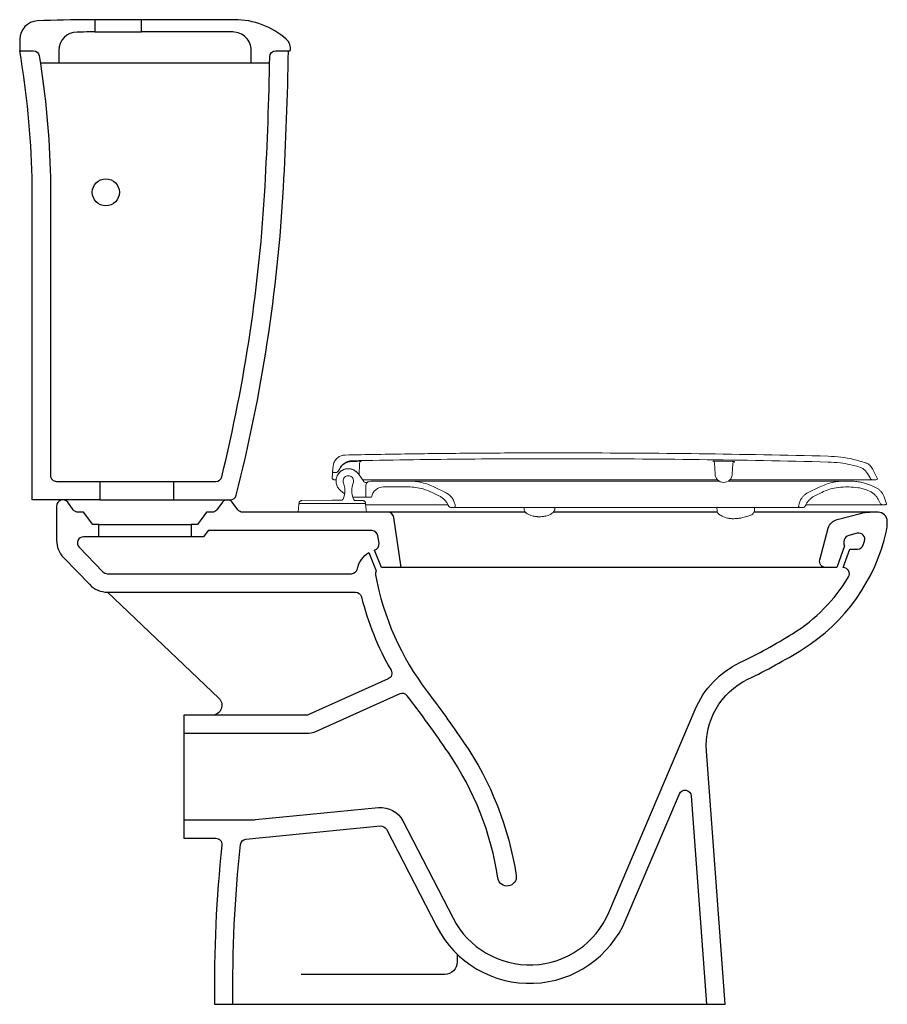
# Model space of a CAD drawing. Header units: millimetres. Extents: x 43.416 to 44.121, y 148.165 to 148.965.
import ezdxf

# ---------------------------------------------------------------- set-up
doc = ezdxf.new("R2010")
doc.units = ezdxf.units.MM
doc.layers.add('BLOCKS', color=3, linetype='Continuous')
doc.layers.add('SANINDUSA', color=3, linetype='Continuous')

msp = doc.modelspace()

# ---------------------------------------------------------------- linework, layer by layer
at = {"layer": 'BLOCKS'}
for points in [[(43.48071, 148.58988), (43.48071, 148.57488), (43.42571, 148.57488), (43.42571, 148.83689, 0.036868), (43.41571, 148.93988), (43.42668, 148.93988, -0.367816), (43.43162, 148.93568, -0.034543), (43.44071, 148.83706), (43.44071, 148.59488, 0.414214), (43.44571, 148.58988), (43.57511, 148.58988, 0.345601), (43.57996, 148.59369, 0.046054), (43.61507, 148.8296, 0.009472), (43.61895, 148.93497, -0.409003), (43.62395, 148.93988), (43.63552, 148.93988, 0.266333), (43.63232, 148.9493, 0.182719), (43.59035, 148.96517), (43.47287, 148.96517, 0.011883), (43.43, 148.96415, 0.40036), (43.41571, 148.94917), (43.41571, 148.93988)], [(43.47671, 148.96517), (43.47671, 148.95517), (43.47287, 148.95517, 0.002944), (43.46236, 148.95511, 0.410769), (43.44754, 148.94011), (43.44754, 148.92988)], [(43.60386, 148.92988), (43.60386, 148.94017, 0.414214), (43.58886, 148.95517), (43.51471, 148.95517), (43.51471, 148.96517)], [(43.54071, 148.58988), (43.54071, 148.57488), (43.58683, 148.57488, 0.34308), (43.59167, 148.57865, 0.048313), (43.63005, 148.82876, 0.009935), (43.63404, 148.93988)], [(43.48005, 148.54488), (43.48005, 148.55488), (43.47505, 148.55488), (43.46755, 148.56488), (43.46321, 148.56488, -0.236068), (43.45921, 148.56688), (43.45471, 148.57288, 0.720759), (43.44571, 148.56988), (43.44571, 148.54184, 0.194619), (43.45133, 148.52793), (43.47258, 148.50597, 0.203213), (43.48695, 148.49988), (43.68852, 148.49988, -0.343198), (43.69337, 148.49611, 0.067481), (43.71745, 148.43637, -0.442616), (43.71515, 148.42933), (43.65052, 148.40032, -0.105871), (43.64847, 148.39988), (43.54896, 148.39988), (43.54896, 148.29988), (43.57501, 148.29988, -0.445248), (43.57998, 148.29436, 0.029165), (43.57396, 148.16488), (43.98896, 148.16488), (43.97369, 148.37064, -0.30827), (44.00749, 148.42914, 0.026557), (44.05166, 148.45338, 0.201978), (44.11999, 148.54966, 0.054711), (44.12071, 148.55617), (44.12071, 148.55738, 0.414214), (44.11321, 148.56488), (44.01229, 148.56488)], [(43.82663, 148.56488), (43.59696, 148.56488, -0.236068), (43.59296, 148.56688), (43.58846, 148.57288, 0.5), (43.58046, 148.57288), (43.57596, 148.56688, -0.236068), (43.57196, 148.56488), (43.56762, 148.56488), (43.56012, 148.55488), (43.55512, 148.55488), (43.55512, 148.54488)], [(43.72571, 148.51988), (43.71979, 148.5606, 0.372564), (43.71485, 148.56488)], [(44.07071, 148.51988, -0.493351), (44.06588, 148.52618), (44.07278, 148.55185, -0.269169), (44.0799, 148.55893), (44.09882, 148.5639, -0.064234), (44.10643, 148.56488)], [(43.54896, 148.31488), (43.60543, 148.31488, 0.024376), (43.60738, 148.31497), (43.70726, 148.32474, -0.307029), (43.72698, 148.31401), (43.76788, 148.23481, 0.635115), (43.89451, 148.23957), (43.96449, 148.40439, -0.182097), (44.00099, 148.44265, 0.026557), (44.04376, 148.46612, 0.119849), (44.0892, 148.51231, 0.582393), (44.08491, 148.51988), (44.09027, 148.53488), (44.0965, 148.53488, 0.320627), (44.10123, 148.53826, 0.005958), (44.10225, 148.54136, 0.590378), (44.09621, 148.54771), (44.08932, 148.5459, 0.269169), (44.08576, 148.54236), (44.08544, 148.54118, 0.19352), (44.08589, 148.53747), (44.0796, 148.51988), (43.70971, 148.51988), (43.70413, 148.53408, 0.374181), (43.70769, 148.5396), (43.70681, 148.5456, 0.372564), (43.70187, 148.54988), (43.56887, 148.54988), (43.56512, 148.54488), (43.4676, 148.54488, 0.662216), (43.46401, 148.5364), (43.48336, 148.5164, 0.203213), (43.48695, 148.51488), (43.68522, 148.51488, 0.356394), (43.69012, 148.51888, -0.212042), (43.69954, 148.5321), (43.70535, 148.51732, 0.175039), (43.7048, 148.51396, 0.116877), (43.74673, 148.41919, -0.012507), (43.77647, 148.37789, -0.112333), (43.81915, 148.26961, -1), (43.80433, 148.26734, 0.112333), (43.76409, 148.36943, 0.014231), (43.73058, 148.41561, 0.347169), (43.72458, 148.41712), (43.65666, 148.38663, -0.105871), (43.64847, 148.38488), (43.54896, 148.38488)], [(43.48708, 148.49988), (43.5775, 148.41382, -0.677148), (43.57193, 148.39988)], [(43.58896, 148.16488, -0.029643), (43.5951, 148.2947, -0.355645), (43.59959, 148.29914), (43.70872, 148.30981, -0.307029), (43.71365, 148.30713), (43.75455, 148.22793, 0.635115), (43.90832, 148.23371), (43.95175, 148.336, -0.786564), (43.96134, 148.33442), (43.97392, 148.16488)], [(43.7712, 148.20562), (43.7712, 148.19924, -0.414214), (43.7612, 148.18924), (43.64439, 148.18924)]]:
    msp.add_lwpolyline(points, format="xyb", dxfattribs=at)
for points in [[(43.61886, 148.92988), (43.43254, 148.92988)], [(43.98265, 148.56488), (43.84939, 148.56488)]]:
    msp.add_lwpolyline(points, dxfattribs=at)
msp.add_circle((43.48571, 148.82488), 0.011, dxfattribs=at)
at = {"layer": 'SANINDUSA'}
for p, q in [((43.47671, 148.95517), (43.51471, 148.95517)), ((43.48071, 148.57488), (43.54071, 148.57488)), ((43.48005, 148.55488), (43.55512, 148.55488))]:
    msp.add_line(p, q, dxfattribs=at)
at = {"layer": 'SANINDUSA', "linetype": 'Continuous', "lineweight": 15}
for p, q in [((43.98777, 148.6064), (43.99097, 148.60634)), ((43.67043, 148.60222), (43.67002, 148.59754)), ((43.69195, 148.60478), (43.69161, 148.59493)), ((43.98038, 148.60482), (43.98075, 148.59604)), ((43.99509, 148.6042), (43.99475, 148.59604)), ((44.10874, 148.60005), (44.1128, 148.59209)), ((43.66965, 148.59258), (43.66969, 148.59371)), ((43.66971, 148.59394), (43.66972, 148.59408)), ((43.66972, 148.59408), (43.66976, 148.59448)), ((43.66976, 148.59448), (43.66979, 148.59491)), ((43.66979, 148.59491), (43.66983, 148.59536)), ((43.66988, 148.59586), (43.67002, 148.59754)), ((43.67002, 148.59754), (43.67038, 148.59734)), ((43.67038, 148.59734), (43.67076, 148.59719)), ((43.67076, 148.59719), (43.67115, 148.5971)), ((43.67115, 148.5971), (43.67156, 148.59707)), ((43.67156, 148.59707), (43.67225, 148.59707)), ((43.67235, 148.59116), (43.67186, 148.59116)), ((43.6726, 148.59116), (43.67235, 148.59116)), ((43.67288, 148.59117), (43.6726, 148.59116)), ((43.69092, 148.59591), (43.69525, 148.58974)), ((43.69776, 148.59116), (43.69425, 148.59116)), ((43.7032, 148.59018), (43.73142, 148.59018)), ((43.9267, 148.59018), (43.73142, 148.59018)), ((43.98419, 148.59018), (43.9267, 148.59018)), ((43.98278, 148.59116), (43.96976, 148.59116)), ((44.08691, 148.59018), (44.08937, 148.59018)), ((44.10465, 148.59621), (44.1067, 148.59266)), ((44.10929, 148.59116), (44.11073, 148.59116)), ((44.11073, 148.59116), (44.11131, 148.59122)), ((44.11131, 148.59122), (44.11187, 148.59141)), ((44.11187, 148.59141), (44.11237, 148.5917)), ((44.11237, 148.5917), (44.1128, 148.59209)), ((43.67648, 148.58237), (43.67976, 148.57974)), ((43.69684, 148.57708), (43.69701, 148.58676)), ((43.71146, 148.58543), (43.73142, 148.58543)), ((43.7529, 148.58522), (43.7618, 148.58088)), ((44.05646, 148.58084), (44.06543, 148.58522)), ((44.08691, 148.58543), (44.08937, 148.58543)), ((44.10759, 148.58131), (44.10489, 148.58262)), ((43.66973, 148.57468), (43.64483, 148.57425)), ((43.66973, 148.57468), (43.67738, 148.5746)), ((43.6866, 148.57708), (43.68796, 148.57708)), ((43.69384, 148.57708), (43.68796, 148.57708)), ((43.69384, 148.57708), (43.69684, 148.57708)), ((43.7016, 148.57708), (43.69684, 148.57708)), ((43.75082, 148.58095), (43.75635, 148.57825)), ((44.06191, 148.57821), (44.06751, 148.58095)), ((44.12019, 148.57158), (44.1181, 148.57731)), ((43.64265, 148.57142), (43.64207, 148.56488)), ((43.64275, 148.57232), (43.64273, 148.57188)), ((43.69673, 148.57188), (43.69672, 148.57232)), ((43.69739, 148.56488), (43.69682, 148.57142)), ((43.69687, 148.57088), (43.748, 148.57088)), ((43.748, 148.57088), (43.74892, 148.57088)), ((43.74892, 148.57088), (43.76366, 148.57088)), ((43.76797, 148.56858), (43.76651, 148.56858)), ((43.87949, 148.56858), (43.76797, 148.56858)), ((43.76968, 148.5694), (43.76945, 148.57073)), ((43.82555, 148.56858), (43.82557, 148.56767)), ((43.85057, 148.56767), (43.85058, 148.56858)), ((43.95512, 148.56858), (43.87949, 148.56858)), ((44.05029, 148.56858), (43.95512, 148.56858)), ((43.98229, 148.56858), (43.98233, 148.56607)), ((44.01272, 148.56858), (44.01268, 148.56607)), ((44.04881, 148.57069), (44.04858, 148.5694)), ((44.05177, 148.56858), (44.05029, 148.56858)), ((44.11845, 148.57088), (44.11757, 148.57088)), ((43.64207, 148.56488), (43.69739, 148.56488))]:
    msp.add_line(p, q, dxfattribs=at)
at = {"layer": 'SANINDUSA', "linetype": 'Continuous', "lineweight": 15, "flags": 128}
msp.add_lwpolyline([(43.66973, 148.57188), (43.6741, 148.57188), (43.67835, 148.57188), (43.67894, 148.57188), (43.68056, 148.57188), (43.68221, 148.57188), (43.68299, 148.57188), (43.68351, 148.57188), (43.68403, 148.57188), (43.68454, 148.57188), (43.68788, 148.57188), (43.68882, 148.57188), (43.68882, 148.57188), (43.68882, 148.57188), (43.68882, 148.57188), (43.68883, 148.57188), (43.68883, 148.57188), (43.68883, 148.57188), (43.68887, 148.57188), (43.68947, 148.57188), (43.6906, 148.57188), (43.69158, 148.57188), (43.69158, 148.57188), (43.69158, 148.57188), (43.69158, 148.57188), (43.69158, 148.57188), (43.69158, 148.57188), (43.69158, 148.57188), (43.69158, 148.57188), (43.6916, 148.57188), (43.69193, 148.57188), (43.69257, 148.57188), (43.69316, 148.57188), (43.69371, 148.57188), (43.69422, 148.57188), (43.69494, 148.57188), (43.69565, 148.57188), (43.69604, 148.57188), (43.69634, 148.57188), (43.69656, 148.57188), (43.69669, 148.57188), (43.69673, 148.57188)], dxfattribs=at)
at = {"layer": 'SANINDUSA', "linetype": 'Continuous', "lineweight": 15}
for centre, radius, start, end in [((43.69345, 148.60473), 0.0015, 132.05214, 177.99901), ((43.69345, 148.60473), 0.0015, 91.06578, 132.05149), ((43.97889, 148.60476), 0.0015, 2.45932, 88.67208), ((43.67225, 148.60007), 0.003, 270, 339.07207), ((43.99659, 148.60413), 0.0015, 87.017, 177.41903), ((43.68273, 148.59018), 0.0043, 89.99992, 180.00008), ((43.68273, 148.59018), 0.0043, 179.99963, 202.49872), ((43.68273, 148.59018), 0.0043, 359.99992, 90.00014), ((43.68273, 148.59018), 0.0043, 337.50104, 0.00037), ((43.69689, 148.59088), 0.002, 215, 293.21688), ((43.7032, 148.57618), 0.014, 90, 106.86238), ((43.98775, 148.59604), 0.007, 180, 268.87675), ((43.98775, 148.59604), 0.007, 268.87675, 0), ((44.10929, 148.59416), 0.003, 210, 270), ((43.66392, 148.58239), 0.01606, 334.57129, 0.00022), ((43.66392, 148.58239), 0.01606, 14.99917, 22.49904), ((43.66392, 148.58239), 0.01606, 359.99963, 14.99917), ((43.70155, 148.58239), 0.01606, 157.50103, 180.00037), ((43.70155, 148.58239), 0.01606, 179.99978, 205.42871), ((43.70001, 148.58671), 0.003, 106.86238, 179), ((43.71146, 148.57543), 0.01, 90, 170.50277), ((43.68023, 148.57463), 0.002, 154.57151, 157.76994), ((43.68523, 148.57463), 0.002, 20.79807, 25.42849), ((43.64314, 148.57138), 0.0005, 135.91336, 175), ((43.69632, 148.57138), 0.0005, 5, 47.74009), ((44.00807, 148.56695), 0.0047, 290.11597, 349.25906)]:
    msp.add_arc(centre, radius, start, end, dxfattribs=at)
for points, knots in [([(43.6802, 148.61135), (43.67907, 148.61122), (43.67683, 148.61095), (43.67387, 148.60917), (43.67165, 148.60659), (43.67066, 148.60409), (43.67048, 148.6026), (43.67043, 148.60222)], [0, 0, 0, 0, 0.2304145, 0.4608289, 0.6912433, 0.9216579, 1, 1, 1, 1]), ([(43.67501, 148.59889), (43.67558, 148.59995), (43.67681, 148.60221), (43.67992, 148.6047), (43.68312, 148.60594), (43.68512, 148.60608), (43.68579, 148.60613)], [0, 0, 0, 0, 0.264344, 0.559112, 0.853805, 1, 1, 1, 1]), ([(43.67505, 148.599), (43.67566, 148.60022), (43.67687, 148.60264), (43.68009, 148.60525), (43.6833, 148.60652), (43.68533, 148.60666), (43.68603, 148.60671)], [0, 0, 0, 0, 0.2842958, 0.5685917, 0.8528876, 1, 1, 1, 1]), ([(43.6802, 148.61135), (43.68888, 148.61152), (43.70612, 148.61184), (43.73177, 148.61224), (43.75732, 148.61257), (43.7832, 148.61283), (43.80953, 148.613), (43.83614, 148.61311), (43.85388, 148.61311), (43.86275, 148.61311)], [0, 0, 0, 0, 0.142785, 0.2833, 0.421546, 0.562702, 0.708467, 0.854233, 1, 1, 1, 1]), ([(43.68579, 148.60613), (43.68679, 148.60615), (43.68814, 148.60617), (43.68948, 148.6062), (43.68982, 148.60621)], [0, 0, 0, 0, 0.743847, 1, 1, 1, 1]), ([(43.68603, 148.60671), (43.71548, 148.60721), (43.77438, 148.60821), (43.83329, 148.60831), (43.86275, 148.60836)], [0, 0, 0, 0, 0.5, 1, 1, 1, 1]), ([(43.68982, 148.60621), (43.69023, 148.60621), (43.69104, 148.60623), (43.69212, 148.60624), (43.69293, 148.60624), (43.69336, 148.60624), (43.69341, 148.60623), (43.69343, 148.60623)], [0, 0, 0, 0, 0.214957, 0.429926, 0.644638, 0.859046, 1, 1, 1, 1]), ([(44.07278, 148.61041), (44.03778, 148.61118), (43.96778, 148.61271), (43.89776, 148.61298), (43.86275, 148.61311)], [0, 0, 0, 0, 0.5, 1, 1, 1, 1]), ([(43.86275, 148.60836), (43.89774, 148.60823), (43.96772, 148.60796), (44.03768, 148.60643), (44.07266, 148.60566)], [0, 0, 0, 0, 0.5, 1, 1, 1, 1]), ([(43.97892, 148.60625), (43.979, 148.60631), (43.97914, 148.60642), (43.9802, 148.60644), (43.98074, 148.60645)], [0, 0, 0, 0, 0.490498, 1, 1, 1, 1]), ([(43.98074, 148.60645), (43.98121, 148.60645), (43.98235, 148.60645), (43.98479, 148.60644), (43.98678, 148.60641), (43.98777, 148.6064)], [0, 0, 0, 0, 0.264421, 0.632214, 1, 1, 1, 1]), ([(43.99097, 148.60634), (43.99149, 148.60633), (43.99292, 148.60629), (43.99484, 148.60618), (43.99637, 148.60595), (43.99657, 148.60573), (43.99667, 148.60562)], [0, 0, 0, 0, 0.158903, 0.437695, 0.718871, 1, 1, 1, 1]), ([(44.07279, 148.61041), (44.07622, 148.61022), (44.08307, 148.60984), (44.09324, 148.60802), (44.0998, 148.60598), (44.10308, 148.60497)], [0, 0, 0, 0, 0.332848, 0.666287, 1, 1, 1, 1]), ([(43.69092, 148.59591), (43.69019, 148.59677), (43.68872, 148.59849), (43.68559, 148.59995), (43.6822, 148.60036), (43.67886, 148.59961), (43.67596, 148.59779), (43.67382, 148.59512), (43.67269, 148.5919), (43.67268, 148.58847), (43.67382, 148.58525), (43.67535, 148.58331), (43.67635, 148.58249), (43.67648, 148.58237)], [0, 0, 0, 0, 0.098458, 0.196918, 0.29537, 0.393814, 0.492257, 0.590707, 0.68917, 0.787645, 0.886126, 0.984604, 1, 1, 1, 1]), ([(43.6735, 148.59373), (43.67357, 148.59401), (43.67393, 148.59538), (43.67562, 148.59741), (43.67836, 148.59939), (43.68167, 148.60031), (43.68508, 148.6001), (43.68823, 148.59876), (43.69006, 148.5971), (43.69082, 148.59606), (43.69092, 148.59591)], [0, 0, 0, 0, 0.0403394, 0.1962234, 0.3521074, 0.5079914, 0.6638754, 0.8197594, 0.9756434, 1, 1, 1, 1]), ([(44.07266, 148.60566), (44.07596, 148.60548), (44.08183, 148.60516), (44.09019, 148.60373), (44.09517, 148.60239), (44.09767, 148.60171)], [0, 0, 0, 0, 0.390691, 0.694361, 1, 1, 1, 1]), ([(44.10461, 148.59624), (44.1042, 148.59688), (44.10337, 148.59816), (44.10168, 148.59972), (44.09995, 148.60089), (44.09871, 148.60134), (44.09819, 148.60152)], [0, 0, 0, 0, 0.268032, 0.536063, 0.804095, 1, 1, 1, 1]), ([(44.10869, 148.60015), (44.10838, 148.60068), (44.10774, 148.60175), (44.10609, 148.60345), (44.10443, 148.60448), (44.10323, 148.60491), (44.10308, 148.60497)], [0, 0, 0, 0, 0.242208, 0.493028, 0.937801, 1, 1, 1, 1]), ([(43.66983, 148.59196), (43.66976, 148.59207), (43.66968, 148.59221), (43.66966, 148.59251), (43.66965, 148.59258)], [0, 0, 0, 0, 0.796054, 1, 1, 1, 1]), ([(43.66969, 148.59371), (43.66969, 148.59376), (43.6697, 148.59384), (43.66971, 148.59392), (43.66971, 148.59393)], [0, 0, 0, 0, 0.785323, 1, 1, 1, 1]), ([(43.66982, 148.59197), (43.66989, 148.59191), (43.67003, 148.59178), (43.67019, 148.59168), (43.67027, 148.59162)], [0, 0, 0, 0, 0.499343, 1, 1, 1, 1]), ([(43.66983, 148.59536), (43.66983, 148.59539), (43.66985, 148.59556), (43.66986, 148.59573), (43.66988, 148.59586)], [0, 0, 0, 0, 0.153536, 1, 1, 1, 1]), ([(43.67027, 148.59162), (43.67035, 148.59157), (43.67051, 148.59148), (43.67068, 148.5914), (43.67077, 148.59137)], [0, 0, 0, 0, 0.500024, 1, 1, 1, 1]), ([(43.67079, 148.59136), (43.67084, 148.59134), (43.6709, 148.59132), (43.67099, 148.59129), (43.67105, 148.59127), (43.67116, 148.59124), (43.67125, 148.59123), (43.67133, 148.59121)], [0, 0, 0, 0, 0.273272, 0.410127, 0.470327, 0.575012, 1, 1, 1, 1]), ([(43.67185, 148.59116), (43.67177, 148.59116), (43.6716, 148.59117), (43.67143, 148.5912), (43.67134, 148.59121)], [0, 0, 0, 0, 0.5, 1, 1, 1, 1]), ([(43.71433, 148.59116), (43.7129, 148.59116), (43.71003, 148.59116), (43.70582, 148.59116), (43.70169, 148.59116), (43.69907, 148.59116), (43.69776, 148.59116)], [0, 0, 0, 0, 0.2454291, 0.4908638, 0.7454241, 1, 1, 1, 1]), ([(43.86353, 148.59116), (43.85523, 148.59116), (43.83863, 148.59116), (43.81375, 148.59116), (43.78885, 148.59116), (43.76395, 148.59116), (43.73907, 148.59116), (43.72258, 148.59116), (43.71433, 148.59116)], [0, 0, 0, 0, 0.165966, 0.331968, 0.497932, 0.665276, 0.832658, 1, 1, 1, 1]), ([(43.73142, 148.59018), (43.73329, 148.59012), (43.73703, 148.58999), (43.74251, 148.589), (43.74785, 148.58748), (43.75121, 148.58598), (43.7529, 148.58522)], [0, 0, 0, 0, 0.252029, 0.504059, 0.750457, 1, 1, 1, 1]), ([(43.96976, 148.59116), (43.96093, 148.59116), (43.94329, 148.59116), (43.91671, 148.59116), (43.89012, 148.59116), (43.8724, 148.59116), (43.86353, 148.59116)], [0, 0, 0, 0, 0.250941, 0.501504, 0.750566, 1, 1, 1, 1]), ([(44.08691, 148.59018), (44.08691, 148.59018), (44.08691, 148.59018), (44.0869, 148.59018), (44.08688, 148.59018), (44.08686, 148.59018), (44.08683, 148.59018), (44.08679, 148.59018), (44.08672, 148.59018), (44.08659, 148.59018), (44.08639, 148.59018), (44.08617, 148.59018), (44.08594, 148.59018), (44.08569, 148.59018), (44.0854, 148.59018), (44.08509, 148.59018), (44.08474, 148.59018), (44.08431, 148.59018), (44.08378, 148.59018), (44.08316, 148.59018), (44.08262, 148.59018), (44.08222, 148.59018), (44.08193, 148.59018), (44.08151, 148.59018), (44.08091, 148.59018), (44.0801, 148.59018), (44.07923, 148.59018), (44.07841, 148.59018), (44.0777, 148.59018), (44.07711, 148.59018), (44.07654, 148.59018), (44.07595, 148.59018), (44.07535, 148.59018), (44.07438, 148.59018), (44.07316, 148.59018), (44.07171, 148.59018), (44.07063, 148.59018), (44.06951, 148.59018), (44.06827, 148.59018), (44.06682, 148.59018), (44.06518, 148.59018), (44.0637, 148.59018), (44.06243, 148.59018), (44.06168, 148.59018), (44.06111, 148.59018), (44.06053, 148.59018), (44.05991, 148.59018), (44.0589, 148.59018), (44.05747, 148.59018), (44.0558, 148.59018), (44.05434, 148.59018), (44.05306, 148.59018), (44.05163, 148.59018), (44.04998, 148.59018), (44.04814, 148.59018), (44.04613, 148.59018), (44.04395, 148.59018), (44.04159, 148.59018), (44.03928, 148.59018), (44.03724, 148.59018), (44.0356, 148.59018), (44.03464, 148.59018), (44.03418, 148.59018), (44.03403, 148.59018), (44.03369, 148.59018), (44.03304, 148.59018), (44.03214, 148.59018), (44.031, 148.59018), (44.02951, 148.59018), (44.02765, 148.59018), (44.02554, 148.59018), (44.02376, 148.59018), (44.0224, 148.59018), (44.02147, 148.59018), (44.02062, 148.59018), (44.01984, 148.59018), (44.01933, 148.59018), (44.01909, 148.59018), (44.01882, 148.59018), (44.01797, 148.59018), (44.01654, 148.59018), (44.01478, 148.59018), (44.01324, 148.59018), (44.01193, 148.59018), (44.01083, 148.59018), (44.00996, 148.59018), (44.00942, 148.59018), (44.00909, 148.59018), (44.00854, 148.59018), (44.00784, 148.59018), (44.00715, 148.59018), (44.00629, 148.59018), (44.00502, 148.59018), (44.0031, 148.59018), (44.00156, 148.59018), (44.00045, 148.59018), (43.99998, 148.59018), (43.99952, 148.59018), (43.99921, 148.59018), (43.99905, 148.59018), (43.99885, 148.59018), (43.99838, 148.59018), (43.9977, 148.59018), (43.99716, 148.59018), (43.99686, 148.59018), (43.99657, 148.59018), (43.99608, 148.59018), (43.99492, 148.59018), (43.99334, 148.59018), (43.99198, 148.59018), (43.99135, 148.59018)], [0, 0, 0, 0, 0.005638, 0.0112629, 0.0168867, 0.0225099, 0.0281327, 0.0337547, 0.0390554, 0.0547734, 0.0706713, 0.0837952, 0.0943946, 0.1062249, 0.1180582, 0.1298916, 0.1417353, 0.15358, 0.1698921, 0.1876582, 0.2021605, 0.2084608, 0.2147611, 0.2210617, 0.2358169, 0.2515722, 0.2673272, 0.2830836, 0.293388, 0.3021632, 0.3109381, 0.3197133, 0.3284878, 0.3372587, 0.3607514, 0.3782459, 0.3932865, 0.4011197, 0.4187484, 0.4367308, 0.4503406, 0.4723915, 0.483599, 0.4893043, 0.4950094, 0.5007144, 0.5064191, 0.5129445, 0.530061, 0.5471774, 0.5590524, 0.569518, 0.5809806, 0.5964203, 0.61186, 0.6272952, 0.6458139, 0.6643339, 0.6828543, 0.6990086, 0.710612, 0.7195166, 0.720106, 0.7206953, 0.722745, 0.7276086, 0.7349614, 0.7423124, 0.7521409, 0.7668456, 0.7815398, 0.7962285, 0.8035608, 0.8093335, 0.8150339, 0.8206531, 0.8251107, 0.8252646, 0.8253681, 0.8305839, 0.8422272, 0.8538706, 0.8651511, 0.872215, 0.8792788, 0.8863426, 0.8889546, 0.8895332, 0.8928382, 0.899432, 0.9028943, 0.9057858, 0.9157641, 0.92695, 0.9417145, 0.9446146, 0.9475148, 0.950415, 0.9530312, 0.9531973, 0.9533632, 0.9567894, 0.961897, 0.9658662, 0.9666329, 0.9673919, 0.9711842, 0.975599, 0.9886223, 1, 1, 1, 1]), ([(44.09126, 148.59116), (44.08953, 148.59116), (44.08608, 148.59116), (44.08006, 148.59116), (44.07344, 148.59116), (44.06562, 148.59116), (44.05653, 148.59116), (44.04597, 148.59116), (44.03458, 148.59116), (44.02255, 148.59116), (44.01004, 148.59116), (44.0001, 148.59116), (43.99419, 148.59116), (43.9927, 148.59116)], [0, 0, 0, 0, 0.083134, 0.166268, 0.250921, 0.335574, 0.439419, 0.543263, 0.65012, 0.756978, 0.860837, 0.964696, 1, 1, 1, 1]), ([(44.06543, 148.58522), (44.06714, 148.58598), (44.07055, 148.58751), (44.07591, 148.58902), (44.08138, 148.59), (44.08506, 148.59012), (44.08691, 148.59018)], [0, 0, 0, 0, 0.251945, 0.503891, 0.75037, 1, 1, 1, 1]), ([(44.08937, 148.59018), (44.09081, 148.59014), (44.0937, 148.59007), (44.09884, 148.58935), (44.10479, 148.58791), (44.10904, 148.58602), (44.11118, 148.58506)], [0, 0, 0, 0, 0.1910323, 0.3835663, 0.6886569, 1, 1, 1, 1]), ([(44.10929, 148.59116), (44.10928, 148.59116), (44.10923, 148.59116), (44.10855, 148.59116), (44.10683, 148.59116), (44.10425, 148.59116), (44.10082, 148.59116), (44.09658, 148.59116), (44.09303, 148.59116), (44.09126, 148.59116)], [0, 0, 0, 0, 0.061827, 0.220171, 0.379406, 0.532883, 0.68636, 0.84318, 1, 1, 1, 1]), ([(43.69913, 148.58958), (43.69908, 148.58956), (43.69902, 148.58954), (43.6985, 148.58937), (43.69795, 148.58917), (43.69739, 148.58892), (43.69729, 148.58887)], [0, 0, 0, 0, 0.359552, 0.46003, 0.904335, 1, 1, 1, 1]), ([(43.73142, 148.58543), (43.73347, 148.58534), (43.73757, 148.58517), (43.74416, 148.58378), (43.74843, 148.58197), (43.75082, 148.58095)], [0, 0, 0, 0, 0.306561, 0.613122, 1, 1, 1, 1]), ([(44.06751, 148.58095), (44.06939, 148.58177), (44.07315, 148.58341), (44.07968, 148.58505), (44.08432, 148.58529), (44.08691, 148.58543)], [0, 0, 0, 0, 0.306459, 0.612918, 1, 1, 1, 1]), ([(44.08937, 148.58543), (44.09199, 148.5853), (44.09593, 148.5851), (44.1011, 148.58392), (44.10362, 148.58305), (44.10489, 148.58262)], [0, 0, 0, 0, 0.494526, 0.746227, 1, 1, 1, 1]), ([(44.1181, 148.57731), (44.1178, 148.57803), (44.11719, 148.57948), (44.11584, 148.58142), (44.11419, 148.58313), (44.11259, 148.58431), (44.11153, 148.58487), (44.11118, 148.58506)], [0, 0, 0, 0, 0.2186167, 0.4435724, 0.6621891, 0.8871453, 1, 1, 1, 1]), ([(43.64468, 148.57425), (43.64443, 148.57421), (43.64393, 148.57414), (43.6433, 148.57369), (43.64286, 148.57307), (43.64279, 148.57257), (43.64275, 148.57232)], [0, 0, 0, 0, 0.25, 0.5, 0.75, 1, 1, 1, 1]), ([(43.67726, 148.57464), (43.6774, 148.57465), (43.67767, 148.57468), (43.67803, 148.57488), (43.67826, 148.57514), (43.67835, 148.57532), (43.67838, 148.57539)], [0, 0, 0, 0, 0.283693, 0.567388, 0.851485, 1, 1, 1, 1]), ([(43.68823, 148.57444), (43.6881, 148.57446), (43.68783, 148.5745), (43.68748, 148.57471), (43.68724, 148.57498), (43.68716, 148.57519), (43.68713, 148.57526)], [0, 0, 0, 0, 0.276755, 0.553513, 0.830683, 1, 1, 1, 1]), ([(43.69479, 148.57425), (43.69469, 148.57425), (43.69451, 148.57425), (43.69301, 148.57425), (43.69073, 148.57425), (43.68854, 148.57425), (43.68745, 148.57425)], [0, 0, 0, 0, 0.250001, 0.500001, 0.750001, 1, 1, 1, 1]), ([(43.69671, 148.57232), (43.69668, 148.57257), (43.69661, 148.57307), (43.69616, 148.57369), (43.69554, 148.57414), (43.69504, 148.57421), (43.69479, 148.57425)], [0, 0, 0, 0, 0.25, 0.4999998, 0.7499999, 1, 1, 1, 1]), ([(43.76403, 148.57021), (43.76361, 148.57106), (43.76277, 148.57276), (43.76096, 148.57497), (43.75884, 148.57688), (43.75718, 148.57779), (43.75635, 148.57825)], [0, 0, 0, 0, 0.250375, 0.499101, 0.749705, 1, 1, 1, 1]), ([(43.76945, 148.57073), (43.76919, 148.5718), (43.76866, 148.57394), (43.76694, 148.57679), (43.76467, 148.57923), (43.76275, 148.58033), (43.7618, 148.58088)], [0, 0, 0, 0, 0.249517, 0.499671, 0.750201, 1, 1, 1, 1]), ([(44.05646, 148.58084), (44.05578, 148.58047), (44.0544, 148.57971), (44.05261, 148.57816), (44.05108, 148.57634), (44.04963, 148.57389), (44.04912, 148.5719), (44.04881, 148.57069)], [0, 0, 0, 0, 0.176527, 0.358172, 0.534697, 0.716343, 1, 1, 1, 1]), ([(44.06191, 148.57821), (44.06113, 148.57779), (44.05955, 148.57692), (44.05751, 148.57515), (44.05576, 148.57307), (44.05476, 148.57136), (44.05432, 148.57036), (44.05425, 148.5702)], [0, 0, 0, 0, 0.234988, 0.476793, 0.71178, 0.953583, 1, 1, 1, 1]), ([(44.11429, 148.57317), (44.11395, 148.57398), (44.11325, 148.57561), (44.11172, 148.57781), (44.10984, 148.57976), (44.10837, 148.58083), (44.10759, 148.58131), (44.10759, 148.58131)], [0, 0, 0, 0, 0.244572, 0.49606, 0.743598, 0.998317, 1, 1, 1, 1]), ([(43.64273, 148.57188), (43.64278, 148.57188), (43.64287, 148.57188), (43.64343, 148.57188), (43.64397, 148.57188), (43.64435, 148.57188), (43.64484, 148.57188), (43.64552, 148.57188), (43.6463, 148.57188), (43.64712, 148.57188), (43.64788, 148.57188), (43.64874, 148.57188), (43.64966, 148.57188), (43.65076, 148.57188), (43.65227, 148.57188), (43.65409, 148.57188), (43.6561, 148.57188), (43.65801, 148.57188), (43.66033, 148.57188), (43.66289, 148.57188), (43.6654, 148.57188), (43.66726, 148.57188), (43.66861, 148.57188), (43.66936, 148.57188), (43.66973, 148.57188)], [0, 0, 0, 0, 0.083379, 0.166635, 0.194404, 0.222177, 0.249954, 0.289028, 0.338839, 0.36662, 0.399956, 0.433292, 0.466647, 0.500001, 0.546063, 0.612565, 0.662669, 0.714838, 0.765957, 0.840954, 0.904546, 0.946955, 0.973474, 1, 1, 1, 1]), ([(43.76403, 148.57021), (43.76417, 148.56994), (43.76447, 148.56941), (43.76522, 148.56885), (43.76593, 148.5686), (43.76637, 148.56858), (43.76651, 148.56858)], [0, 0, 0, 0, 0.289787, 0.579577, 0.869365, 1, 1, 1, 1]), ([(43.76797, 148.56858), (43.76818, 148.5686), (43.76864, 148.56864), (43.76925, 148.56894), (43.76955, 148.56926), (43.76968, 148.5694)], [0, 0, 0, 0, 0.325042, 0.702823, 1, 1, 1, 1]), ([(43.82557, 148.56767), (43.82561, 148.56729), (43.82568, 148.5666), (43.82612, 148.56555), (43.82668, 148.56478), (43.82721, 148.56427), (43.8275, 148.56407), (43.82764, 148.56397)], [0, 0, 0, 0, 0.319082, 0.586105, 0.807029, 0.905644, 1, 1, 1, 1]), ([(43.85033, 148.56645), (43.85017, 148.56606), (43.84975, 148.56506), (43.84886, 148.5644), (43.84833, 148.56401)], [0, 0, 0, 0, 0.390059, 1, 1, 1, 1]), ([(43.85034, 148.56646), (43.85039, 148.56666), (43.85051, 148.56706), (43.85055, 148.56747), (43.85057, 148.56767)], [0, 0, 0, 0, 0.500122, 1, 1, 1, 1]), ([(43.98233, 148.56607), (43.9824, 148.56572), (43.98254, 148.565), (43.98308, 148.56402), (43.98381, 148.56316), (43.98446, 148.56275), (43.98478, 148.56254)], [0, 0, 0, 0, 0.252935, 0.504186, 0.753399, 1, 1, 1, 1]), ([(44.04858, 148.5694), (44.04875, 148.56922), (44.0491, 148.56887), (44.04972, 148.56862), (44.05013, 148.56859), (44.05029, 148.56858)], [0, 0, 0, 0, 0.374449, 0.752316, 1, 1, 1, 1]), ([(44.05425, 148.5702), (44.0541, 148.56994), (44.0538, 148.5694), (44.05305, 148.56885), (44.05234, 148.5686), (44.0519, 148.56858), (44.05177, 148.56858)], [0, 0, 0, 0, 0.290342, 0.580677, 0.87102, 1, 1, 1, 1]), ([(44.05458, 148.57088), (44.05806, 148.57088), (44.06522, 148.57088), (44.07501, 148.57088), (44.08414, 148.57088), (44.09228, 148.57088), (44.09938, 148.57088), (44.10535, 148.57088), (44.11019, 148.57088), (44.11388, 148.57088), (44.11615, 148.57088), (44.11737, 148.57088), (44.11751, 148.57088), (44.11757, 148.57088)], [0, 0, 0, 0, 0.090075, 0.185464, 0.281194, 0.376925, 0.472314, 0.567708, 0.663444, 0.759178, 0.854572, 0.927286, 1, 1, 1, 1]), ([(44.11429, 148.57317), (44.11446, 148.57281), (44.11481, 148.5721), (44.11574, 148.57133), (44.1167, 148.57093), (44.11733, 148.57089), (44.11757, 148.57088)], [0, 0, 0, 0, 0.276946, 0.553894, 0.830839, 1, 1, 1, 1]), ([(44.11845, 148.57088), (44.11873, 148.57091), (44.11929, 148.57096), (44.11986, 148.57129), (44.12013, 148.57153), (44.12019, 148.57158)], [0, 0, 0, 0, 0.438037, 0.876095, 1, 1, 1, 1]), ([(43.82764, 148.56397), (43.82834, 148.56357), (43.82982, 148.56265), (43.83201, 148.56189), (43.83367, 148.56153), (43.83489, 148.56136), (43.83544, 148.56129), (43.83603, 148.56124), (43.83667, 148.56119), (43.83735, 148.56117), (43.83818, 148.56117), (43.83911, 148.56121), (43.84065, 148.5613), (43.84235, 148.56152), (43.8442, 148.56193), (43.84633, 148.56272), (43.84772, 148.56358), (43.84847, 148.56404)], [0, 0, 0, 0, 0.125598, 0.223179, 0.296278, 0.349271, 0.390039, 0.423459, 0.451811, 0.478752, 0.508526, 0.565151, 0.642247, 0.708999, 0.789773, 0.886287, 1, 1, 1, 1]), ([(43.98476, 148.56258), (43.98535, 148.56226), (43.98669, 148.56153), (43.98871, 148.56067), (43.99065, 148.56008), (43.99228, 148.55975), (43.99377, 148.55959), (43.99514, 148.55956), (43.99634, 148.5596), (43.99757, 148.55967), (43.99889, 148.55976), (44.00027, 148.55989), (44.00184, 148.56012), (44.00363, 148.5605), (44.00577, 148.56111), (44.00783, 148.56181), (44.00914, 148.56236), (44.00964, 148.56256)], [0, 0, 0, 0, 0.063018, 0.142153, 0.201159, 0.249389, 0.294441, 0.339631, 0.387775, 0.439348, 0.494022, 0.551911, 0.613692, 0.692822, 0.79573, 0.922299, 1, 1, 1, 1])]:
    msp.add_open_spline(points, degree=3, knots=knots, dxfattribs=at)

doc.saveas('drawing.dxf')
